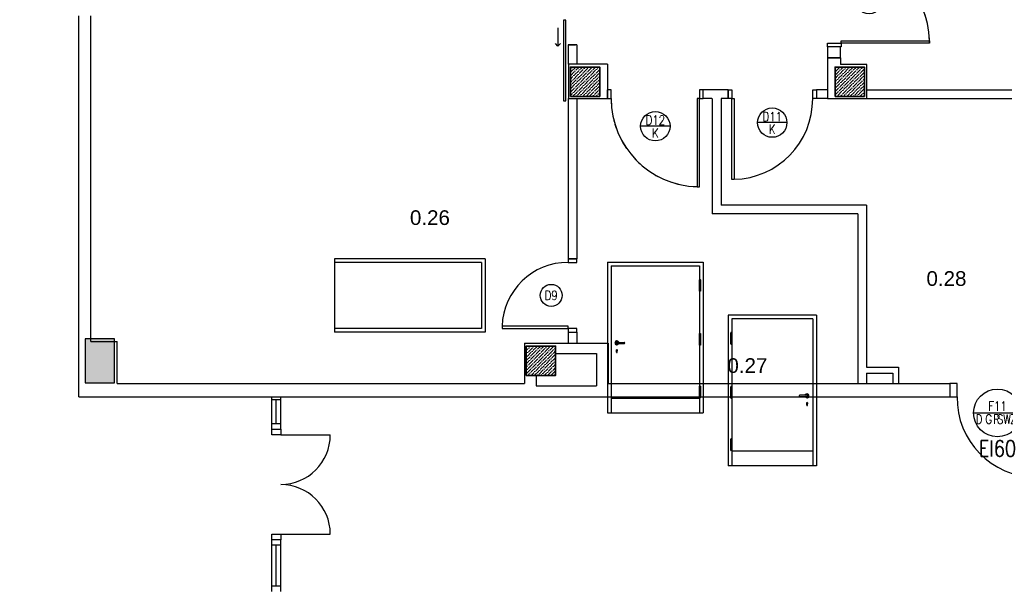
# Model space of a CAD drawing. Header units: millimetres. Extents: x 44889 to 52866, y -11417 to -4315.
# Tile 45 of 74: x 48862 to 49531, y -7603 to -7214. Entities that reach past the tile are written whole.
import ezdxf

# ---------------------------------------------------------------- set-up
doc = ezdxf.new("R2010")
doc.units = ezdxf.units.MM
doc.linetypes.add('Zestawienia drzwi i okien$0$ACAD_ISO03W100', pattern=[30, 12, -18])
doc.layers.get('0').update_dxf_attribs({"color": 9})
for name, color, linetype, lineweight in [('kreskowanie', 9, 'Continuous', 18), ('słupy gr0.7', 9, 'Continuous', 35), ('Zestawienia drzwi i okien$0$^ dymoszczelne', 251, 'Continuous', 25), ('Zestawienia drzwi i okien$0$^ elektryczne', 251, 'Continuous', 25)]:
    doc.layers.add(name, color=color, linetype=linetype, lineweight=lineweight)
for name, color, linetype in [('Podkład', 9, 'Continuous'), ('Zestawienia drzwi i okien$0$+ stolarka przekrój', 251, 'Continuous'), ('Zestawienia drzwi i okien$0$^ opisy p.poż.', 251, 'Continuous')]:
    doc.layers.add(name, color=color, linetype=linetype)
doc.layers.add('Zestawienia drzwi i okien$0$+ stolarka widok', color=251, linetype='Continuous', plot=False)
doc.layers.add('Zestawienia drzwi i okien$0$^ opis stolarki', color=251, linetype='Continuous', lineweight=25, plot=False)
doc.styles.get("Standard").update_dxf_attribs({"font": 'arial.ttf', "height": 15})
doc.styles.add('Zestawienia drzwi i okien$0$anka1', font='romans.shx', dxfattribs={"width": 0.8})

# ---------------------------------------------------------------- blocks, each defined once
blk = doc.blocks.new('słup 2')
at = {"layer": 'kreskowanie'}
h = blk.add_hatch(dxfattribs=at)
h.set_pattern_fill('ANSI36', color=256, style=0)
h.set_pattern_definition([(45, (-1340, -20), (1.683798, 6.173926), [7.9375, -1.5875, 0, -1.5875])])
h.paths.add_polyline_path([(20, -20), (20, 20), (-20, 20), (-20, -20)])
at = {"layer": 'słupy gr0.7'}
blk.add_lwpolyline([(-20, -20), (20, -20), (20, 20), (-20, 20)], close=True, dxfattribs=at)
blk = doc.blocks.new('*U16276')
at = {"layer": 'Zestawienia drzwi i okien$0$+ stolarka przekrój', "linetype": 'Zestawienia drzwi i okien$0$ACAD_ISO03W100'}
blk.add_line((-60, -125), (-60, -5), dxfattribs=at)
at = {"layer": 'Zestawienia drzwi i okien$0$+ stolarka przekrój'}
for points in [[(-60, -5), (-65, -5), (-65, 14), (-60, 14)], [(65, -5), (60, -5), (60, 14), (65, 14)], [(-57, -125), (-60, -125), (-60, -5), (-57, -5)]]:
    blk.add_lwpolyline(points, close=True, dxfattribs=at)
at = {"layer": 'Zestawienia drzwi i okien$0$+ stolarka przekrój', "linetype": 'Zestawienia drzwi i okien$0$ACAD_ISO03W100'}
blk.add_arc((-59.6, -5.4), 119.6, 269.8291, 0.1709, dxfattribs=at)
at = {"layer": 'Zestawienia drzwi i okien$0$+ stolarka przekrój'}
blk.add_arc((-59.6, -5.4), 119.6, 271.2488, 0.1778, dxfattribs=at)
at = {"layer": 'Zestawienia drzwi i okien$0$+ stolarka widok'}
for p, q in [((-65, -300), (-65, -505)), ((65, -300), (-65, -300)), ((-60, -305), (-60, -505)), ((60, -305), (-60, -305)), ((60, -305), (60, -505)), ((65, -300), (65, -505)), ((-61.6, -331.3), (-60, -331.3)), ((-61.6, -331.7), (-60, -331.7)), ((-61.6, -404.8), (-60, -404.8)), ((-61.6, -405.2), (-60, -405.2)), ((51.9, -422.5), (51.9, -420.9)), ((52.9, -422.5), (52.9, -420.9)), ((-61.6, -476.3), (-60, -476.3)), ((-61.6, -476.7), (-60, -476.7)), ((60, -485), (-60, -485)), ((65, -505), (-65, -505))]:
    blk.add_line(p, q, dxfattribs=at)
for points in [[(-60.8, -339.5), (-60.8, -339.5, 0.414214), (-60, -338.7), (-60, -324.3, 0.414214), (-60.8, -323.5), (-60.8, -323.5, 0.414214), (-61.6, -324.3), (-61.6, -338.7, 0.414214)], [(-60.8, -413), (-60.8, -413, 0.414214), (-60, -412.2), (-60, -397.8, 0.414214), (-60.8, -397), (-60.8, -397, 0.414214), (-61.6, -397.8), (-61.6, -412.2, 0.414214)], [(-60.8, -484.5), (-60.8, -484.5, 0.414214), (-60, -483.7), (-60, -469.3, 0.414214), (-60.8, -468.5), (-60.8, -468.5, 0.414214), (-61.6, -469.3), (-61.6, -483.7, 0.414214)]]:
    blk.add_lwpolyline(points, format="xyb", close=True, dxfattribs=at)
for points in [[(52.4, -409.1), (42.4, -409.1)], [(42.4, -410.9), (52.4, -410.9)]]:
    blk.add_lwpolyline(points, dxfattribs=at)
for centre, radius, start, end in [((42.4, -410), 0.853, 90, 270), ((52.2, -409.5), 2.5, 199.9502, 160.0498), ((52.4, -410), 2.5, 199.9502, 160.0498), ((52.4, -410), 0.853, 270, 90), ((52.4, -420), 1, 300, 240), ((52.4, -422.5), 0.5, 180, 0)]:
    blk.add_arc(centre, radius, start, end, dxfattribs=at)
at = {"layer": 'Zestawienia drzwi i okien$0$^ opis stolarki'}
blk.add_line((0, -22.7), (0, -62.7), dxfattribs=at)
blk.add_circle((0, -42.7), 20, dxfattribs=at)
at = {"layer": 'Zestawienia drzwi i okien$0$^ opis stolarki', "ltscale": 0.1, "char_height": 12.5, "attachment_point": 5, "rotation": 270, "style": 'Zestawienia drzwi i okien$0$anka1'}
for s, insert in [('K', (-9.1, -42.7)), ('D12', (8.2, -42.7))]:
    blk.add_mtext(s, dxfattribs=dict(at, insert=insert))
blk = doc.blocks.new('*U15380')
for p, q in [((-17.2, -9.5), (8, 15.7)), ((-11.6, 2.8), (-5.4, 9.1)), ((-11.1, -7.2), (5.1, 9)), ((-7.7, -13.4), (11.9, 6.2)), ((4.5, -11.8), (13, -3.3))]:
    blk.add_line(p, q)
blk = doc.blocks.new('*U15988')
at = {"layer": 'Zestawienia drzwi i okien$0$+ stolarka przekrój', "linetype": 'Zestawienia drzwi i okien$0$ACAD_ISO03W100'}
blk.add_line((165, -5), (55, -5), dxfattribs=at)
at = {"layer": 'Zestawienia drzwi i okien$0$+ stolarka przekrój'}
for points in [[(-65, -5), (-55, -5), (-55, 13), (-65, 13)], [(55, -5), (65, -5), (65, 13), (55, 13)], [(52, -115), (55, -115), (55, -5), (52, -5)]]:
    blk.add_lwpolyline(points, close=True, dxfattribs=at)
blk.add_arc((53.6, -6.3), 108.6, 179.3008, 269.1411, dxfattribs=at)
at = {"layer": 'Zestawienia drzwi i okien$0$+ stolarka przekrój', "linetype": 'Zestawienia drzwi i okien$0$ACAD_ISO03W100'}
blk.add_arc((56.3, -6.3), 108.7, 269.3174, 0.6826, dxfattribs=at)
at = {"layer": 'Zestawienia drzwi i okien$0$+ stolarka widok'}
for p, q in [((-65, -295), (-65, -505)), ((-65, -295), (65, -295)), ((-55, -305), (-55, -505)), ((-55, -305), (55, -305)), ((55, -305), (55, -505)), ((65, -295), (65, -505)), ((56.6, -331.3), (55, -331.3)), ((56.6, -331.7), (55, -331.7)), ((56.6, -404.8), (55, -404.8)), ((56.6, -405.2), (55, -405.2)), ((-47.9, -422.5), (-47.9, -420.9)), ((-46.9, -422.5), (-46.9, -420.9)), ((56.6, -476.3), (55, -476.3)), ((56.6, -476.7), (55, -476.7)), ((-65, -505), (65, -505))]:
    blk.add_line(p, q, dxfattribs=at)
blk.add_lwpolyline([(-14, -330), (14, -330), (14, -421.6), (-14, -421.6)], close=True, dxfattribs=at)
for points in [[(55.8, -339.5), (55.8, -339.5, -0.414214), (55, -338.7), (55, -324.3, -0.414214), (55.8, -323.5), (55.8, -323.5, -0.414214), (56.6, -324.3), (56.6, -338.7, -0.414214)], [(55.8, -413), (55.8, -413, -0.414214), (55, -412.2), (55, -397.8, -0.414214), (55.8, -397), (55.8, -397, -0.414214), (56.6, -397.8), (56.6, -412.2, -0.414214)], [(55.8, -484.5), (55.8, -484.5, -0.414214), (55, -483.7), (55, -469.3, -0.414214), (55.8, -468.5), (55.8, -468.5, -0.414214), (56.6, -469.3), (56.6, -483.7, -0.414214)]]:
    blk.add_lwpolyline(points, format="xyb", close=True, dxfattribs=at)
for points in [[(-47.4, -409.1), (-37.4, -409.1)], [(-37.4, -410.9), (-47.4, -410.9)]]:
    blk.add_lwpolyline(points, dxfattribs=at)
for centre, radius, start, end in [((-47.4, -410), 2.5, 19.9502, 340.0498), ((-47.2, -409.5), 2.5, 19.9502, 340.0498), ((-47.4, -410), 0.853, 90, 270), ((-37.4, -410), 0.853, 270, 90), ((-47.4, -420), 1, 300, 240), ((-47.4, -422.5), 0.5, 180, 0)]:
    blk.add_arc(centre, radius, start, end, dxfattribs=at)
at = {"layer": 'Zestawienia drzwi i okien$0$^ dymoszczelne', "ltscale": 0.1}
blk.add_line((-32.5, -27.1), (32.5, -27.1), dxfattribs=at)
blk.add_circle((0, -27.1), 32.5, dxfattribs=at)
at = {"layer": 'Zestawienia drzwi i okien$0$+ stolarka widok', "xscale": 0.9000000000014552, "yscale": 0.9000000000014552, "zscale": 0.9000000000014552}
blk.add_blockref('*U15380', (2.2, -407), dxfattribs=at)
at = {"layer": 'Zestawienia drzwi i okien$0$^ dymoszczelne', "ltscale": 0.1, "insert": (-25, -35.6), "char_height": 12.5, "attachment_point": 5, "style": 'Zestawienia drzwi i okien$0$anka1'}
blk.add_mtext('D', dxfattribs=at)
at = {"layer": 'Zestawienia drzwi i okien$0$^ elektryczne', "ltscale": 0.1, "insert": (10.1, -35.7), "char_height": 12.5, "attachment_point": 5, "style": 'Zestawienia drzwi i okien$0$anka1'}
blk.add_mtext('R  Z', dxfattribs=at)
at = {"layer": 'Zestawienia drzwi i okien$0$^ opis stolarki', "ltscale": 0.1, "char_height": 12.5, "attachment_point": 5, "style": 'Zestawienia drzwi i okien$0$anka1'}
for s, insert in [('F11', (0, -17.8)), ('G SW', (0.9, -35.6))]:
    blk.add_mtext(s, dxfattribs=dict(at, insert=insert))
at = {"layer": 'Zestawienia drzwi i okien$0$^ opisy p.poż.', "ltscale": 0.1, "insert": (0, -75.5), "char_height": 22, "attachment_point": 5, "style": 'Zestawienia drzwi i okien$0$anka1'}
blk.add_mtext('EI60', dxfattribs=at)
blk = doc.blocks.new('*U16239')
at = {"layer": 'Zestawienia drzwi i okien$0$+ stolarka przekrój'}
for points in [[(-55, -5), (-60, -5), (-60, 7), (-55, 7)], [(60, -5), (55, -5), (55, 7), (60, 7)], [(-52, -115), (-55, -115), (-55, -5), (-52, -5)]]:
    blk.add_lwpolyline(points, close=True, dxfattribs=at)
blk.add_arc((-54.2, -5.8), 109.2, 271.1444, 0.4136, dxfattribs=at)
at = {"layer": 'Zestawienia drzwi i okien$0$+ stolarka widok'}
for p, q in [((-60, -300), (-60, -505)), ((60, -300), (-60, -300)), ((-55, -305), (-55, -505)), ((55, -305), (-55, -305)), ((55, -305), (55, -505)), ((60, -300), (60, -505)), ((-56.6, -331.3), (-55, -331.3)), ((-56.6, -331.7), (-55, -331.7)), ((-56.6, -404.8), (-55, -404.8)), ((-56.6, -405.2), (-55, -405.2)), ((46.9, -422.5), (46.9, -420.9)), ((47.9, -422.5), (47.9, -420.9)), ((-56.6, -476.3), (-55, -476.3)), ((-56.6, -476.7), (-55, -476.7)), ((55, -485), (-55, -485)), ((60, -505), (-60, -505))]:
    blk.add_line(p, q, dxfattribs=at)
for points in [[(-55.8, -339.5), (-55.8, -339.5, 0.414214), (-55, -338.7), (-55, -324.3, 0.414214), (-55.8, -323.5), (-55.8, -323.5, 0.414214), (-56.6, -324.3), (-56.6, -338.7, 0.414214)], [(-55.8, -413), (-55.8, -413, 0.414214), (-55, -412.2), (-55, -397.8, 0.414214), (-55.8, -397), (-55.8, -397, 0.414214), (-56.6, -397.8), (-56.6, -412.2, 0.414214)], [(-55.8, -484.5), (-55.8, -484.5, 0.414214), (-55, -483.7), (-55, -469.3, 0.414214), (-55.8, -468.5), (-55.8, -468.5, 0.414214), (-56.6, -469.3), (-56.6, -483.7, 0.414214)]]:
    blk.add_lwpolyline(points, format="xyb", close=True, dxfattribs=at)
for points in [[(47.4, -409.1), (37.4, -409.1)], [(37.4, -410.9), (47.4, -410.9)]]:
    blk.add_lwpolyline(points, dxfattribs=at)
for centre, radius, start, end in [((37.4, -410), 0.853, 90, 270), ((47.2, -409.5), 2.5, 199.9502, 160.0498), ((47.4, -410), 2.5, 199.9502, 160.0498), ((47.4, -410), 0.853, 270, 90), ((47.4, -420), 1, 300, 240), ((47.4, -422.5), 0.5, 180, 0)]:
    blk.add_arc(centre, radius, start, end, dxfattribs=at)
at = {"layer": 'Zestawienia drzwi i okien$0$^ opis stolarki'}
blk.add_line((20, -37.8), (-20, -37.8), dxfattribs=at)
blk.add_circle((0, -37.8), 20, dxfattribs=at)
at = {"layer": 'Zestawienia drzwi i okien$0$^ opis stolarki', "ltscale": 0.1, "char_height": 12.5, "attachment_point": 5, "style": 'Zestawienia drzwi i okien$0$anka1'}
for s, insert in [('D11', (0, -29.6)), ('K', (0, -46.7))]:
    blk.add_mtext(s, dxfattribs=dict(at, insert=insert))
blk = doc.blocks.new('*U16292')
at = {"layer": 'Zestawienia drzwi i okien$0$+ stolarka przekrój', "linetype": 'Zestawienia drzwi i okien$0$ACAD_ISO03W100'}
blk.add_line((60, -125), (60, -5), dxfattribs=at)
at = {"layer": 'Zestawienia drzwi i okien$0$+ stolarka przekrój'}
for points in [[(-65, -5), (-60, -5), (-60, 7), (-65, 7)], [(60, -5), (65, -5), (65, 7), (60, 7)], [(57, -125), (60, -125), (60, -5), (57, -5)]]:
    blk.add_lwpolyline(points, close=True, dxfattribs=at)
blk.add_arc((59.6, -5.4), 119.6, 179.8222, 268.7512, dxfattribs=at)
at = {"layer": 'Zestawienia drzwi i okien$0$+ stolarka przekrój', "linetype": 'Zestawienia drzwi i okien$0$ACAD_ISO03W100'}
blk.add_arc((59.6, -5.4), 119.6, 179.8291, 270.1709, dxfattribs=at)
at = {"layer": 'Zestawienia drzwi i okien$0$+ stolarka widok'}
for p, q in [((-65, -227.9), (-65, -432.9)), ((-65, -227.9), (65, -227.9)), ((-60, -232.9), (-60, -432.9)), ((-60, -232.9), (60, -232.9)), ((60, -232.9), (60, -432.9)), ((65, -227.9), (65, -432.9)), ((61.6, -259.2), (60, -259.2)), ((61.6, -259.6), (60, -259.6)), ((61.6, -332.7), (60, -332.7)), ((61.6, -333.1), (60, -333.1)), ((-52.9, -350.4), (-52.9, -348.8)), ((-51.9, -350.4), (-51.9, -348.8)), ((-60, -412.9), (60, -412.9)), ((61.6, -404.2), (60, -404.2)), ((61.6, -404.6), (60, -404.6)), ((-65, -432.9), (65, -432.9))]:
    blk.add_line(p, q, dxfattribs=at)
for points in [[(60.8, -267.4), (60.8, -267.4, -0.414214), (60, -266.6), (60, -252.2, -0.414214), (60.8, -251.4), (60.8, -251.4, -0.414214), (61.6, -252.2), (61.6, -266.6, -0.414214)], [(60.8, -340.9), (60.8, -340.9, -0.414214), (60, -340.1), (60, -325.7, -0.414214), (60.8, -324.9), (60.8, -324.9, -0.414214), (61.6, -325.7), (61.6, -340.1, -0.414214)], [(60.8, -412.4), (60.8, -412.4, -0.414214), (60, -411.6), (60, -397.2, -0.414214), (60.8, -396.4), (60.8, -396.4, -0.414214), (61.6, -397.2), (61.6, -411.6, -0.414214)]]:
    blk.add_lwpolyline(points, format="xyb", close=True, dxfattribs=at)
for points in [[(-52.4, -337.1), (-42.4, -337.1)], [(-42.4, -338.8), (-52.4, -338.8)]]:
    blk.add_lwpolyline(points, dxfattribs=at)
for centre, radius, start, end in [((-52.4, -337.9), 2.5, 19.9502, 340.0498), ((-52.2, -337.4), 2.5, 19.9502, 340.0498), ((-52.4, -347.9), 1, 300, 240), ((-52.4, -337.9), 0.853, 90, 270), ((-42.4, -337.9), 0.853, 270, 90), ((-52.4, -350.4), 0.5, 180, 0)]:
    blk.add_arc(centre, radius, start, end, dxfattribs=at)
at = {"layer": 'Zestawienia drzwi i okien$0$^ opis stolarki'}
blk.add_line((20, -42.7), (-20, -42.7), dxfattribs=at)
blk.add_circle((0, -42.7), 20, dxfattribs=at)
at = {"layer": 'Zestawienia drzwi i okien$0$^ opis stolarki', "ltscale": 0.1, "char_height": 12.5, "attachment_point": 5, "style": 'Zestawienia drzwi i okien$0$anka1'}
for s, insert in [('D12', (0, -34.4)), ('K', (0, -51.8))]:
    blk.add_mtext(s, dxfattribs=dict(at, insert=insert))
blk = doc.blocks.new('*U16080')
at = {"layer": 'Zestawienia drzwi i okien$0$+ stolarka przekrój'}
for points in [[(-50, -5), (-45, -5), (-45, 6.9), (-50, 6.9)], [(45, -5), (50, -5), (50, 6.9), (45, 6.9)], [(42, -95), (45, -95), (45, -5), (42, -5)]]:
    blk.add_lwpolyline(points, close=True, dxfattribs=at)
blk.add_arc((45, -5), 90, 180, 268.0898, dxfattribs=at)
at = {"layer": 'Zestawienia drzwi i okien$0$+ stolarka widok'}
for p, q in [((-50, -117.9), (-50, -322.9)), ((-50, -117.9), (50, -117.9)), ((50, -117.9), (50, -322.9)), ((-45, -122.9), (-45, -322.9)), ((-45, -122.9), (45, -122.9)), ((45, -122.9), (45, -322.9)), ((-50, -322.9), (50, -322.9))]:
    blk.add_line(p, q, dxfattribs=at)
at = {"layer": 'Zestawienia drzwi i okien$0$^ opis stolarki', "ltscale": 0.1}
blk.add_circle((0, -28.2), 15, dxfattribs=at)
at = {"layer": 'Zestawienia drzwi i okien$0$^ opis stolarki', "ltscale": 0.1, "insert": (0, -28.2), "char_height": 12.5, "attachment_point": 5, "rotation": 90, "line_spacing_factor": 0.8, "style": 'Zestawienia drzwi i okien$0$anka1'}
blk.add_mtext('D9', dxfattribs=at)

msp = doc.modelspace()

# ---------------------------------------------------------------- hatches: boundary and pattern name
at = {"layer": 'Podkład'}
h = msp.add_hatch(dxfattribs=at)
h.set_pattern_fill('ANSI36', color=256, scale=0.5, style=0)
h.set_pattern_definition([(45, (44431.0084, -9527.6914), (0.841899, 3.08696304), [3.96875, -0.79375, 0, -0.79375])])
h.paths.add_polyline_path([(48126.02, -7461.13), (48146.02, -7461.13), (48146.02, -7431.13), (48126.02, -7431.13)])
h.paths.add_polyline_path([(48906.02, -7461.13), (48926.02, -7461.13), (48926.02, -7431.13), (48906.02, -7431.13)])

# ---------------------------------------------------------------- linework, layer by layer
for p, q in [((48901.83, -7470.61), (48901.83, -7211.36)), ((48909.83, -7433.11), (48909.83, -7211.36)), ((49234.52, -7231.12), (49234.52, -7231.12)), ((49234.52, -7231.12), (49239.52, -7231.12)), ((49239.52, -7231.12), (49234.52, -7231.12)), ((49234.52, -7231.12), (49239.52, -7231.12)), ((49239.52, -7231.12), (49234.52, -7231.12)), ((49234.52, -7231.12), (49234.52, -7231.12)), ((49240.52, -7231.12), (49234.52, -7231.12)), ((49240.52, -7231.12), (49234.52, -7231.12)), ((49234.52, -7231.12), (49234.52, -7244.11)), ((49239.52, -7231.12), (49239.52, -7231.12)), ((49239.52, -7231.12), (49239.52, -7231.12)), ((49239.52, -7231.12), (49239.52, -7231.12)), ((49240.52, -7231.12), (49240.52, -7244.11)), ((49261.33, -7244.11), (49234.77, -7244.11)), ((49234.77, -7244.11), (49234.77, -7267.61)), ((49261.33, -7244.11), (49261.33, -7267.61)), ((49410.83, -7239.81), (49410.83, -7267.56)), ((49419.83, -7239.81), (49410.83, -7239.81)), ((49419.83, -7239.81), (49419.83, -7244.38)), ((49437.77, -7244.38), (49419.83, -7244.38)), ((49437.77, -7267.56), (49437.77, -7244.38)), ((49261.33, -7261.61), (49261.33, -7261.61)), ((49261.33, -7267.61), (49261.33, -7261.61)), ((49343.33, -7261.61), (49326.33, -7261.61)), ((49326.33, -7267.61), (49326.33, -7261.61)), ((49343.33, -7261.61), (49343.33, -7267.61)), ((49410.83, -7261.61), (49403.33, -7261.61)), ((49403.33, -7261.61), (49403.33, -7267.61)), ((49437.77, -7261.56), (49572.51, -7261.56)), ((49234.52, -7267.63), (49234.52, -7376.63)), ((49234.77, -7267.61), (49261.33, -7267.61)), ((49240.52, -7267.63), (49240.52, -7376.63)), ((49261.33, -7267.61), (49261.33, -7267.61)), ((49332.33, -7267.61), (49326.33, -7267.61)), ((49332.51, -7267.63), (49332.51, -7346.13)), ((49343.33, -7267.61), (49338.51, -7267.61)), ((49338.51, -7267.61), (49338.51, -7340.13)), ((49410.83, -7267.61), (49403.33, -7267.61)), ((49410.83, -7267.56), (49437.77, -7267.56)), ((49437.77, -7267.56), (49566.51, -7267.56)), ((49437.52, -7340.13), (49338.51, -7340.13)), ((49437.52, -7340.13), (49437.52, -7450.5)), ((49431.52, -7346.13), (49332.51, -7346.13)), ((49431.52, -7346.13), (49431.52, -7461.61)), ((49234.58, -7376.63), (49240.52, -7376.63)), ((49234.58, -7426.63), (49240.52, -7426.63)), ((49234.58, -7426.63), (49234.58, -7434.11)), ((49240.52, -7426.63), (49240.52, -7434.11)), ((48909.83, -7433.11), (48927.83, -7433.11)), ((48927.83, -7461.61), (48927.83, -7433.11)), ((49204.83, -7434.11), (49252.33, -7434.11)), ((49204.83, -7434.11), (49204.83, -7461.61)), ((49252.33, -7434.11), (49252.33, -7434.11)), ((49252.33, -7434.11), (49261.83, -7434.11)), ((49261.83, -7434.11), (49261.83, -7461.61)), ((49226.02, -7441.11), (49253.83, -7441.11)), ((49226.02, -7456.13), (49226.02, -7441.11)), ((49253.83, -7441.11), (49253.83, -7463.13)), ((49437.52, -7450.5), (49459.29, -7450.5)), ((49459.29, -7450.5), (49459.29, -7461.61)), ((49212.83, -7456.13), (49212.83, -7463.13)), ((49212.83, -7456.13), (49226.02, -7456.13)), ((49437.52, -7454.5), (49437.52, -7461.61)), ((49437.52, -7454.5), (49455.29, -7454.5)), ((49455.29, -7454.5), (49455.29, -7461.61)), ((48927.83, -7461.61), (49204.83, -7461.61)), ((49212.83, -7463.13), (49253.83, -7463.13)), ((49261.83, -7461.61), (49494.01, -7461.61)), ((49494.01, -7461.61), (49494.01, -7470.61)), ((48901.83, -7470.61), (49494.01, -7470.61)), ((49033.01, -7492.63), (49033.01, -7470.61)), ((49033.01, -7492.63), (49033.01, -7470.61)), ((49039.01, -7472.63), (49033.01, -7472.63)), ((49036.01, -7489.13), (49036.01, -7472.63)), ((49036.01, -7489.13), (49036.01, -7472.63)), ((49039.01, -7492.63), (49039.01, -7470.61)), ((49039.01, -7492.63), (49039.01, -7470.61)), ((49039.01, -7489.13), (49033.01, -7489.13)), ((49039.01, -7496.63), (49072.76, -7496.63)), ((49039.01, -7564.13), (49072.76, -7564.13)), ((49033.01, -7603.13), (49033.01, -7568.13)), ((49033.01, -7603.13), (49033.01, -7568.13)), ((49039.01, -7571.63), (49033.01, -7571.63)), ((49036.01, -7599.63), (49036.01, -7571.63)), ((49036.01, -7599.63), (49036.01, -7571.63)), ((49039.01, -7603.13), (49039.01, -7568.13)), ((49039.01, -7603.13), (49039.01, -7568.13)), ((49039.01, -7599.63), (49033.01, -7599.63))]:
    msp.add_line(p, q, dxfattribs=at)
for points in [[(49231.42, -7269.17), (49232.92, -7269.17), (49232.92, -7214.17), (49231.42, -7214.17)], [(48906.02, -7461.13), (48926.02, -7461.13), (48926.02, -7431.13), (48906.02, -7431.13)], [(49033.01, -7496.63), (49033.01, -7492.63), (49039.01, -7492.63), (49039.01, -7496.63)], [(49033.01, -7568.13), (49033.01, -7564.13), (49039.01, -7564.13), (49039.01, -7568.13)]]:
    msp.add_lwpolyline(points, close=True, dxfattribs=at)
for points in [[(49227.6, -7219.54), (49227.6, -7232.04), (49225.83, -7230.17)], [(49227.6, -7219.54), (49227.6, -7232.04), (49229.37, -7230.17)], [(49419.83, -7239.81), (49419.83, -7232.38), (49410.83, -7232.38), (49410.83, -7239.81)]]:
    msp.add_lwpolyline(points, dxfattribs=at)
at = {"layer": 'Podkład', "ltscale": 2}
msp.add_lwpolyline([(49410.83, -7239.81), (49419.83, -7239.81), (49419.83, -7232.38), (49410.83, -7232.38)], close=True, dxfattribs=at)
at = {"layer": 'Podkład'}
for centre, start, end in [((49039.01, -7496.63), 270, 360), ((49039.01, -7564.13), 0, 90)]:
    msp.add_arc(centre, 33.75, start, end, dxfattribs=at)

# ---------------------------------------------------------------- block references
at = {"layer": 'Podkład', "xscale": 0.5, "yscale": 0.5, "zscale": 0.5}
for name, p, rotation in [('*U16276', (49417.82, -7199.91), 90), ('*U16080', (49237.08, -7401.63), 270)]:
    msp.add_blockref(name, p, dxfattribs=dict(at, rotation=rotation))
for name, p in [('słup 2', (49246.02, -7256.13)), ('słup 2', (49426.02, -7256.13)), ('*U16292', (49293.83, -7265.11)), ('*U16239', (49373.33, -7265.11)), ('słup 2', (49216.02, -7446.13)), ('*U15988', (49526.51, -7468.11))]:
    msp.add_blockref(name, p, dxfattribs=at)

# ---------------------------------------------------------------- texts
at = {"layer": 'Podkład', "char_height": 10, "attachment_point": 5}
for s, insert in [('0.26', (49140.52, -7348.75)), ('0.28', (49491.82, -7390.21)), ('0.27', (49356.43, -7449.48))]:
    msp.add_mtext(s, dxfattribs=dict(at, insert=insert))

doc.saveas('drawing.dxf')
